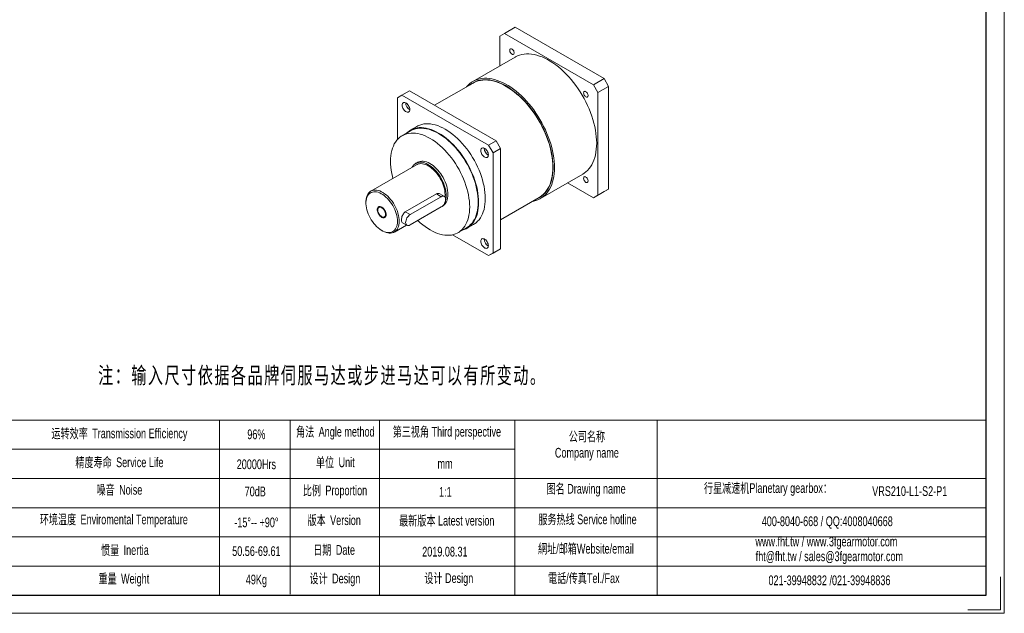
# Model space of a CAD drawing. Header units: millimetres. Extents: x 14526 to 16278, y 484 to 1723.
# Tile 2 of 3: x 15151 to 16278, y 484 to 1163. Entities that reach past the tile are written whole.
import ezdxf

# ---------------------------------------------------------------- set-up
doc = ezdxf.new("R2010")
doc.units = ezdxf.units.MM
doc.layers.get('0').update_dxf_attribs({"lineweight": 0})
doc.layers.add('SLD-0', color=7, linetype='Continuous', lineweight=18)
doc.layers.add('图框_外框线', color=7, linetype='Continuous', lineweight=18)
doc.styles.add('标准', font='arial.ttf', dxfattribs={"width": 0.667})

msp = doc.modelspace()

# ---------------------------------------------------------------- linework, layer by layer
at = {"color": 7, "linetype": 'Continuous', "lineweight": 15}
for p, q in [((15718.4, 1154.4), (15706.1, 1147.4)), ((15718.4, 1154.4), (15820.2, 1095.6)), ((15706.1, 1147.4), (15701.1, 1144.4)), ((15701.1, 1110.3), (15701.1, 1144.4)), ((15706.1, 1147.4), (15808, 1088.6)), ((15718.4, 1120.3), (15670.1, 1092.5)), ((15808, 1088.6), (15820.2, 1095.6)), ((15820.2, 1095.6), (15825.3, 1086.8)), ((15670.4, 1090.6), (15626.2, 1065.1)), ((15813.1, 1079.8), (15808, 1088.6)), ((15825.3, 1086.8), (15813.1, 1079.8)), ((15825.3, 1086.8), (15825.3, 969.2)), ((15588.8, 1076.7), (15583.7, 1073.7)), ((15583.7, 1025.9), (15583.7, 1073.7)), ((15597.5, 1081.7), (15588.8, 1076.7)), ((15588.8, 1076.7), (15688.1, 1019.4)), ((15597.5, 1081.7), (15696.7, 1024.4)), ((15813.1, 1079.8), (15813.1, 962.2)), ((15606, 1040.9), (15598.4, 1036.5)), ((15598.8, 1035.9), (15589.1, 1030.3)), ((15688.1, 1019.4), (15696.7, 1024.4)), ((15693.2, 1010.6), (15688.1, 1019.4)), ((15701.8, 1015.5), (15693.2, 1010.6)), ((15696.7, 1024.4), (15701.8, 1015.5)), ((15701.8, 1015.5), (15701.8, 900.9)), ((15693.2, 1010.6), (15693.2, 895.9)), ((15605.6, 997), (15553.2, 966.8)), ((15606.7, 999.8), (15604.7, 998.6)), ((15747.5, 958.4), (15795.8, 986.3)), ((15808, 959.2), (15778.5, 976.3)), ((15628.3, 963.6), (15592.7, 943)), ((15633.9, 960.4), (15598.2, 939.9)), ((15633.9, 960.4), (15628.3, 963.6)), ((15637.5, 960.8), (15632.3, 963.8)), ((15701.8, 934.1), (15746, 959.6)), ((15820.2, 966.3), (15808, 959.2)), ((15808, 959.2), (15813.1, 962.2)), ((15813.1, 962.2), (15825.3, 969.2)), ((15825.3, 969.2), (15820.2, 966.3)), ((15547.6, 954.4), (15547.6, 953.2)), ((15598.2, 928.1), (15633.9, 948.7)), ((15635.3, 949.8), (15635.5, 949.9)), ((15598.2, 939.9), (15592.7, 943)), ((15580.2, 920), (15594.1, 928)), ((15589.4, 930.7), (15594.6, 927.7)), ((15653.2, 919.3), (15662.8, 924.9)), ((15663.2, 924.3), (15670.8, 928.7)), ((15565.6, 921.9), (15566.6, 921.3)), ((15688.1, 893), (15646.7, 916.9)), ((15696.7, 898), (15688.1, 893)), ((15688.1, 893), (15693.2, 895.9)), ((15693.2, 895.9), (15701.8, 900.9)), ((15701.8, 900.9), (15696.7, 898))]:
    msp.add_line(p, q, dxfattribs=at)
for points in [[(15712.2, 1128.1), (15712.3, 1128.8), (15712.5, 1129.4), (15713, 1129.8), (15713.6, 1129.9), (15714.2, 1129.8), (15714.9, 1129.5), (15715.6, 1128.9), (15716.3, 1128.2), (15716.8, 1127.3), (15717.1, 1126.4), (15717.3, 1125.5), (15717.3, 1124.7), (15717.1, 1124), (15716.8, 1123.5), (15716.3, 1123.3), (15715.6, 1123.2), (15714.9, 1123.5), (15714.2, 1123.9), (15713.6, 1124.6), (15713, 1125.4), (15712.5, 1126.3), (15712.3, 1127.2), (15712.2, 1128.1)], [(15718.4, 1120.3), (15718.9, 1120.6), (15721.2, 1121.8), (15723.6, 1122.6), (15726.2, 1123.3), (15728.8, 1123.7), (15731.5, 1123.9), (15734.3, 1123.9), (15737.2, 1123.7), (15740.1, 1123.2), (15743.1, 1122.5), (15746.2, 1121.5), (15749.3, 1120.4), (15752.4, 1119), (15755.5, 1117.4), (15758.6, 1115.6), (15761.7, 1113.6), (15764.9, 1111.4), (15767.9, 1109), (15771, 1106.4), (15774, 1103.6), (15776.9, 1100.7), (15779.8, 1097.7), (15782.6, 1094.5), (15785.3, 1091.1), (15788, 1087.6), (15790.5, 1084.1), (15792.9, 1080.4), (15795.2, 1076.6), (15797.4, 1072.8), (15799.4, 1068.9), (15801.3, 1064.9), (15803.1, 1060.9), (15804.7, 1056.9), (15806.2, 1052.8), (15807.5, 1048.8), (15808.6, 1044.8), (15809.6, 1040.8), (15810.4, 1036.8), (15811, 1033), (15811.4, 1029.1), (15811.7, 1025.4), (15811.8, 1021.7), (15811.7, 1018.2), (15811.4, 1014.7), (15811, 1011.4), (15810.4, 1008.2), (15809.6, 1005.2), (15808.6, 1002.3), (15807.5, 999.6), (15806.2, 997.1), (15804.7, 994.7), (15803.1, 992.6), (15801.3, 990.6), (15799.4, 988.8), (15797.4, 987.3), (15795.8, 986.3)], [(15662.7, 1086.1), (15662.7, 1086.2), (15664.5, 1088.1), (15666.4, 1089.9), (15668.5, 1091.4), (15670.6, 1092.8), (15672.9, 1093.9), (15675.4, 1094.8), (15677.9, 1095.4), (15680.5, 1095.9), (15683.2, 1096.1), (15686, 1096), (15688.9, 1095.8), (15691.9, 1095.3), (15694.9, 1094.6), (15697.9, 1093.6), (15701, 1092.5), (15704.1, 1091.1), (15707.2, 1089.5), (15710.3, 1087.7), (15713.5, 1085.7), (15716.6, 1083.5), (15719.6, 1081.1), (15722.7, 1078.5), (15725.7, 1075.8), (15728.6, 1072.9), (15731.5, 1069.8), (15734.3, 1066.6), (15737, 1063.2), (15739.7, 1059.8), (15742.2, 1056.2), (15744.6, 1052.5), (15746.9, 1048.7), (15749.1, 1044.9), (15751.1, 1041), (15753.1, 1037), (15754.8, 1033), (15756.4, 1029), (15757.9, 1025), (15759.2, 1020.9), (15760.3, 1016.9), (15761.3, 1012.9), (15762.1, 1009), (15762.7, 1005.1), (15763.1, 1001.2), (15763.4, 997.5), (15763.5, 993.8), (15763.4, 990.3), (15763.1, 986.8), (15762.7, 983.5), (15762.1, 980.3), (15761.3, 977.3), (15760.3, 974.4), (15759.2, 971.7), (15757.9, 969.2), (15756.4, 966.8), (15754.8, 964.7), (15753.1, 962.7), (15751.1, 961), (15749.1, 959.4), (15746.9, 958.1), (15744.6, 957), (15742.2, 956.1), (15739.7, 955.4), (15738.3, 955.2)], [(15742.3, 957.5), (15744.2, 958.3), (15746.4, 959.5), (15748.5, 960.9), (15750.5, 962.5), (15752.4, 964.3), (15754, 966.3), (15755.6, 968.5), (15757, 970.9), (15758.2, 973.5), (15759.2, 976.3), (15760.1, 979.2), (15760.8, 982.3), (15761.3, 985.5), (15761.7, 988.8), (15761.9, 992.3), (15761.9, 995.9), (15761.7, 999.6), (15761.3, 1003.3), (15760.8, 1007.1), (15760.1, 1011), (15759.2, 1015), (15758.2, 1018.9), (15757, 1022.9), (15755.6, 1026.9), (15754, 1030.9), (15752.4, 1034.9), (15750.5, 1038.8), (15748.5, 1042.7), (15746.4, 1046.5), (15744.2, 1050.3), (15741.8, 1054), (15739.4, 1057.6), (15736.8, 1061.1), (15734.1, 1064.4), (15731.4, 1067.6), (15728.6, 1070.7), (15725.7, 1073.6), (15722.7, 1076.4), (15719.7, 1079), (15716.7, 1081.4), (15713.6, 1083.7), (15710.5, 1085.7), (15707.4, 1087.6), (15704.3, 1089.2), (15701.2, 1090.6), (15698.2, 1091.8), (15695.2, 1092.8), (15692.2, 1093.5), (15689.3, 1094.1), (15686.4, 1094.4), (15683.6, 1094.4), (15680.9, 1094.3), (15678.3, 1093.9), (15675.7, 1093.3), (15673.3, 1092.4), (15671, 1091.3), (15668.9, 1090), (15666.8, 1088.5), (15666.7, 1088.4)], [(15670.4, 1090.6), (15671.5, 1091.2), (15673.8, 1092.2), (15676.3, 1093), (15678.8, 1093.6), (15681.5, 1094), (15684.2, 1094.1), (15687, 1094), (15689.9, 1093.7), (15692.9, 1093.1), (15695.9, 1092.3), (15698.9, 1091.2), (15702, 1090), (15705.1, 1088.5), (15708.2, 1086.8), (15711.3, 1084.9), (15714.4, 1082.8), (15717.5, 1080.5), (15720.5, 1078), (15723.5, 1075.4), (15726.5, 1072.5), (15729.4, 1069.5), (15732.2, 1066.4), (15734.9, 1063.1), (15737.6, 1059.7), (15740.1, 1056.2), (15742.5, 1052.5), (15744.9, 1048.8), (15747.1, 1045), (15749.1, 1041.1), (15751.1, 1037.2), (15752.8, 1033.2), (15754.5, 1029.2), (15756, 1025.2), (15757.3, 1021.2), (15758.4, 1017.2), (15759.4, 1013.2), (15760.2, 1009.3), (15760.8, 1005.4), (15761.3, 1001.6), (15761.6, 997.9), (15761.6, 994.2), (15761.6, 990.7), (15761.3, 987.3), (15760.8, 984), (15760.2, 980.8), (15759.4, 977.8), (15758.4, 975), (15757.3, 972.3), (15756, 969.8), (15754.5, 967.5), (15752.8, 965.4), (15751.1, 963.5), (15749.1, 961.8), (15747.1, 960.3), (15746, 959.6)], [(15796.8, 1079.2), (15796.9, 1080), (15797.1, 1080.6), (15797.6, 1080.9), (15798.2, 1081.1), (15798.8, 1081), (15799.5, 1080.6), (15800.2, 1080.1), (15800.9, 1079.3), (15801.4, 1078.5), (15801.7, 1077.6), (15801.9, 1076.7), (15801.9, 1075.8), (15801.7, 1075.2), (15801.4, 1074.7), (15800.9, 1074.4), (15800.2, 1074.4), (15799.5, 1074.6), (15798.8, 1075.1), (15798.2, 1075.8), (15797.6, 1076.6), (15797.1, 1077.5), (15796.9, 1078.4), (15796.8, 1079.2)], [(15597.8, 1060.3), (15597.7, 1061.4), (15597.4, 1062.5), (15596.9, 1063.7), (15596.3, 1064.8), (15595.6, 1065.8), (15594.8, 1066.7), (15593.9, 1067.5), (15593, 1068), (15592.1, 1068.3), (15591.3, 1068.3), (15590.5, 1068.2), (15589.9, 1067.7), (15589.5, 1067.1), (15589.2, 1066.3), (15589.1, 1065.3), (15589.2, 1064.2), (15589.5, 1063), (15589.9, 1061.9), (15590.5, 1060.7), (15591.3, 1059.7), (15592.1, 1058.8), (15593, 1058.1), (15593.9, 1057.5), (15594.8, 1057.2), (15595.6, 1057.2), (15596.3, 1057.4), (15596.9, 1057.8), (15597.4, 1058.5), (15597.7, 1059.3), (15597.8, 1060.3)], [(15593.9, 1033.1), (15595.5, 1034.5), (15597.4, 1035.9), (15599.4, 1037.1), (15601.6, 1038), (15603.9, 1038.8), (15606.2, 1039.3), (15608.7, 1039.5), (15611.3, 1039.6), (15613.9, 1039.4), (15616.6, 1038.9), (15619.4, 1038.2), (15622.2, 1037.3), (15625.1, 1036.2), (15627.9, 1034.9), (15630.8, 1033.3), (15633.7, 1031.6), (15636.5, 1029.6), (15639.4, 1027.4), (15642.2, 1025.1), (15645, 1022.6), (15647.7, 1019.9), (15650.3, 1017), (15652.9, 1014), (15655.4, 1010.9), (15657.7, 1007.7), (15660, 1004.3), (15662.2, 1000.9), (15664.2, 997.4), (15666.1, 993.8), (15667.9, 990.1), (15669.5, 986.4), (15671, 982.7), (15672.3, 979), (15673.4, 975.3), (15674.4, 971.6), (15675.2, 968), (15675.8, 964.3), (15676.3, 960.8), (15676.5, 957.3), (15676.6, 954), (15676.5, 950.7), (15676.3, 947.5), (15675.8, 944.5), (15675.2, 941.6), (15674.4, 938.9), (15673.4, 936.3), (15672.3, 934), (15671, 931.7), (15669.5, 929.7), (15667.9, 927.9), (15666.1, 926.3), (15664.2, 924.9), (15662.2, 923.7), (15660, 922.8), (15658, 922.1)], [(15662.8, 924.9), (15663.8, 925.5), (15665.7, 926.9), (15667.5, 928.5), (15669.1, 930.3), (15670.5, 932.3), (15671.8, 934.5), (15672.9, 936.8), (15673.9, 939.4), (15674.7, 942.1), (15675.3, 944.9), (15675.8, 947.9), (15676, 951), (15676.1, 954.3), (15676, 957.6), (15675.8, 961), (15675.3, 964.5), (15674.7, 968.1), (15673.9, 971.7), (15672.9, 975.4), (15671.8, 979), (15670.5, 982.7), (15669.1, 986.4), (15667.5, 990), (15665.7, 993.6), (15663.8, 997.2), (15661.8, 1000.7), (15659.7, 1004.1), (15657.4, 1007.4), (15655.1, 1010.6), (15652.6, 1013.7), (15650.1, 1016.6), (15647.5, 1019.4), (15644.8, 1022.1), (15642.1, 1024.6), (15639.3, 1026.9), (15636.5, 1029), (15633.6, 1031), (15630.8, 1032.7), (15628, 1034.3), (15625.1, 1035.6), (15622.3, 1036.7), (15619.5, 1037.6), (15616.8, 1038.3), (15614.1, 1038.7), (15611.5, 1038.9), (15609, 1038.9), (15606.5, 1038.6), (15604.2, 1038.1), (15601.9, 1037.4), (15599.8, 1036.5), (15598.8, 1035.9)], [(15606, 1040.9), (15607.1, 1041.5), (15609.2, 1042.5), (15611.5, 1043.2), (15613.9, 1043.7), (15616.4, 1043.9), (15618.9, 1044), (15621.6, 1043.8), (15624.3, 1043.3), (15627, 1042.7), (15629.9, 1041.8), (15632.7, 1040.6), (15635.6, 1039.3), (15638.4, 1037.7), (15641.3, 1036), (15644.2, 1034), (15647, 1031.8), (15649.8, 1029.5), (15652.6, 1027), (15655.3, 1024.3), (15657.9, 1021.4), (15660.5, 1018.4), (15663, 1015.3), (15665.4, 1012.1), (15667.6, 1008.7), (15669.8, 1005.3), (15671.8, 1001.8), (15673.7, 998.2), (15675.5, 994.5), (15677.1, 990.8), (15678.6, 987.1), (15679.9, 983.4), (15681, 979.7), (15682, 976), (15682.8, 972.4), (15683.4, 968.8), (15683.9, 965.2), (15684.2, 961.7), (15684.3, 958.4), (15684.2, 955.1), (15683.9, 952), (15683.4, 948.9), (15682.8, 946), (15682, 943.3), (15681, 940.8), (15679.9, 938.4), (15678.6, 936.2), (15677.1, 934.1), (15675.5, 932.3), (15673.7, 930.7), (15671.8, 929.3), (15670.8, 928.7)], [(15666.4, 948.7), (15666.3, 952), (15666.1, 955.4), (15665.6, 958.9), (15665, 962.5), (15664.2, 966.1), (15663.3, 969.8), (15662.1, 973.4), (15660.8, 977.1), (15659.4, 980.8), (15657.8, 984.4), (15656, 988), (15654.2, 991.6), (15652.1, 995.1), (15650, 998.5), (15647.8, 1001.8), (15645.4, 1005), (15643, 1008.1), (15640.4, 1011), (15637.8, 1013.9), (15635.1, 1016.5), (15632.4, 1019), (15629.6, 1021.3), (15626.8, 1023.5), (15624, 1025.4), (15621.1, 1027.2), (15618.3, 1028.7), (15615.4, 1030), (15612.6, 1031.1), (15609.9, 1032), (15607.1, 1032.7), (15604.4, 1033.1), (15601.8, 1033.3), (15599.3, 1033.3), (15596.8, 1033), (15594.5, 1032.5), (15592.2, 1031.8), (15590.1, 1030.9), (15588.1, 1029.7), (15586.2, 1028.3), (15584.5, 1026.7), (15582.9, 1025), (15581.4, 1023), (15580.1, 1020.8), (15579, 1018.4), (15578, 1015.9), (15577.2, 1013.2), (15576.6, 1010.3), (15576.2, 1007.3), (15575.9, 1004.2), (15575.8, 1001), (15575.9, 997.7), (15576.2, 994.2), (15576.6, 990.7), (15577.2, 987.2), (15578, 983.5), (15578.6, 981.4)], [(15679.1, 1013.3), (15679.2, 1012.2), (15679.5, 1011.1), (15679.9, 1009.9), (15680.5, 1008.8), (15681.3, 1007.7), (15682.1, 1006.8), (15683, 1006.1), (15683.9, 1005.6), (15684.8, 1005.3), (15685.6, 1005.2), (15686.3, 1005.4), (15686.9, 1005.9), (15687.4, 1006.5), (15687.7, 1007.3), (15687.8, 1008.3), (15687.7, 1009.4), (15687.4, 1010.6), (15686.9, 1011.7), (15686.3, 1012.9), (15685.6, 1013.9), (15684.8, 1014.8), (15683.9, 1015.5), (15683, 1016), (15682.1, 1016.3), (15681.3, 1016.4), (15680.5, 1016.2), (15679.9, 1015.8), (15679.5, 1015.1), (15679.2, 1014.3), (15679.1, 1013.3)], [(15639.5, 961.9), (15639.4, 964.2), (15639.1, 966.5), (15638.7, 968.9), (15638, 971.3), (15637.3, 973.8), (15636.3, 976.3), (15635.2, 978.7), (15634, 981.1), (15632.6, 983.4), (15631.1, 985.7), (15629.5, 987.8), (15627.9, 989.8), (15626.1, 991.7), (15624.3, 993.4), (15622.4, 994.9), (15620.5, 996.3), (15618.6, 997.4), (15616.7, 998.4), (15614.8, 999.1), (15613, 999.6), (15611.2, 999.9), (15609.5, 999.9), (15607.8, 999.8), (15606.3, 999.3), (15604.9, 998.7), (15603.6, 997.8), (15602.4, 996.8), (15601.4, 995.5), (15600.6, 994.1)], [(15638.2, 962.6), (15638.1, 964.8), (15637.8, 967.1), (15637.4, 969.4), (15636.8, 971.8), (15636, 974.1), (15635.1, 976.5), (15634, 978.9), (15632.8, 981.2), (15631.4, 983.4), (15629.9, 985.5), (15628.4, 987.6), (15626.7, 989.5), (15625, 991.2), (15623.2, 992.8), (15621.4, 994.2), (15619.6, 995.4), (15617.7, 996.4), (15615.9, 997.2), (15614.1, 997.8), (15612.3, 998.2), (15610.6, 998.3), (15609, 998.2), (15607.5, 997.9), (15606.1, 997.3), (15605.6, 997)], [(15641.5, 963.1), (15641.4, 965.3), (15641.1, 967.7), (15640.7, 970.1), (15640.1, 972.5), (15639.3, 975), (15638.4, 977.4), (15637.3, 979.9), (15636, 982.3), (15634.7, 984.6), (15633.2, 986.8), (15631.6, 989), (15629.9, 991), (15628.1, 992.9), (15626.3, 994.6), (15624.5, 996.1), (15622.6, 997.5), (15620.6, 998.6), (15618.7, 999.6), (15616.9, 1000.3), (15615, 1000.8), (15613.2, 1001.1), (15611.5, 1001.1), (15609.9, 1000.9), (15608.3, 1000.5), (15606.9, 999.9), (15606.7, 999.8)], [(15796.8, 981.5), (15796.9, 982.3), (15797.1, 982.9), (15797.6, 983.3), (15798.2, 983.4), (15798.8, 983.3), (15799.5, 982.9), (15800.2, 982.4), (15800.9, 981.6), (15801.4, 980.8), (15801.7, 979.9), (15801.9, 979), (15801.9, 978.1), (15801.7, 977.5), (15801.4, 977), (15800.9, 976.7), (15800.2, 976.7), (15799.5, 976.9), (15798.8, 977.4), (15798.2, 978.1), (15797.6, 978.9), (15797.1, 979.8), (15796.9, 980.7), (15796.8, 981.5)], [(15547.6, 954.4), (15547.6, 955.5), (15547.8, 957.5), (15548.1, 959.4), (15548.6, 961.1), (15549.3, 962.7), (15550.2, 964.1), (15551.2, 965.3), (15552.4, 966.3), (15553.6, 967), (15555.1, 967.6), (15556.6, 967.9), (15558.2, 968), (15559.9, 967.9), (15561.6, 967.6), (15563.4, 967), (15565.3, 966.2), (15567.1, 965.2), (15569, 963.9), (15570.8, 962.5), (15572.6, 960.9), (15574.3, 959.2), (15575.9, 957.3), (15577.5, 955.3), (15579, 953.1), (15580.3, 950.9), (15581.5, 948.6), (15582.6, 946.2), (15583.6, 943.9), (15584.3, 941.5), (15584.9, 939.1), (15585.4, 936.8), (15585.7, 934.5), (15585.7, 932.4)], [(15583.7, 932.4), (15583.6, 934.5), (15583.3, 936.7), (15582.9, 939), (15582.3, 941.3), (15581.5, 943.6), (15580.6, 945.9), (15579.5, 948.2), (15578.3, 950.5), (15576.9, 952.6), (15575.4, 954.7), (15573.9, 956.6), (15572.2, 958.4), (15570.5, 960.1), (15568.8, 961.5), (15567, 962.8), (15565.2, 963.9), (15563.4, 964.8), (15561.6, 965.5), (15559.9, 965.9), (15558.2, 966.1), (15556.6, 966.1), (15555.1, 965.8), (15553.7, 965.3), (15552.4, 964.6), (15551.2, 963.7), (15550.2, 962.6), (15549.3, 961.3), (15548.6, 959.7), (15548.1, 958.1), (15547.8, 956.2), (15547.6, 954.3), (15547.6, 952.2), (15547.8, 950), (15548.1, 947.8), (15548.6, 945.5), (15549.3, 943.1), (15550.2, 940.8), (15551.2, 938.5), (15552.4, 936.2), (15553.7, 934.1), (15555.1, 931.9), (15556.6, 929.9), (15558.2, 928.1), (15559.9, 926.3), (15561.6, 924.8), (15563.4, 923.4), (15565.2, 922.2), (15567, 921.2), (15568.8, 920.4), (15570.5, 919.9), (15572.2, 919.6), (15573.9, 919.5), (15575.4, 919.6), (15576.9, 920), (15578.3, 920.6), (15579.5, 921.4), (15580.6, 922.4), (15581.5, 923.7), (15582.3, 925.1), (15582.9, 926.7), (15583.3, 928.4), (15583.6, 930.3), (15583.7, 932.4)], [(15633.9, 948.7), (15634.8, 949.4), (15635.8, 950.2), (15636.7, 951.3), (15637.5, 952.5), (15638.1, 953.7), (15638.6, 955), (15638.8, 956.3), (15638.9, 957.5), (15638.8, 958.6), (15638.6, 959.5), (15638.1, 960.3), (15637.5, 960.8), (15636.7, 961.1), (15635.8, 961.1), (15634.8, 960.9), (15633.9, 960.4)], [(15635.5, 949.9), (15636, 950.2), (15637.3, 951.2), (15638.4, 952.3), (15639.3, 953.7), (15640.1, 955.3), (15640.7, 957), (15641.1, 958.9), (15641.4, 960.9), (15641.5, 963.1)], [(15638.1, 960.3), (15638.1, 960.6), (15638.2, 962.6)], [(15570.1, 940.2), (15570, 941.3), (15569.7, 942.5), (15569.3, 943.6), (15568.7, 944.8), (15568, 945.8), (15567.2, 946.7), (15566.3, 947.5), (15565.4, 948.1), (15564.5, 948.4), (15563.7, 948.5), (15562.9, 948.4), (15562.3, 948.1), (15561.7, 947.5), (15561.4, 946.8), (15561.2, 945.9), (15561.2, 944.8), (15561.4, 943.7), (15561.7, 942.5), (15562.3, 941.4), (15562.9, 940.3), (15563.7, 939.3), (15564.5, 938.5), (15565.4, 937.8), (15566.3, 937.3), (15567.2, 937.1), (15568, 937.1), (15568.7, 937.3), (15569.3, 937.7), (15569.7, 938.4), (15570, 939.2), (15570.1, 940.2)], [(15607.1, 933.2), (15607.1, 933.2), (15609.9, 930.7), (15612.6, 928.3), (15615.4, 926.2), (15618.3, 924.3), (15621.1, 922.5), (15624, 921), (15626.8, 919.6), (15629.6, 918.5), (15632.4, 917.6), (15635.1, 917), (15637.8, 916.6), (15640.4, 916.4), (15643, 916.4), (15645.4, 916.6), (15647.8, 917.1), (15650, 917.8), (15652.1, 918.8), (15654.2, 919.9), (15656, 921.3), (15657.8, 922.9), (15659.4, 924.7), (15660.8, 926.7), (15662.1, 928.9), (15663.3, 931.3), (15664.2, 933.8), (15665, 936.5), (15665.6, 939.3), (15666.1, 942.3), (15666.3, 945.4), (15666.4, 948.7)], [(15598.2, 939.9), (15597.2, 939.2), (15596.3, 938.3), (15595.4, 937.2), (15594.6, 936.1), (15594, 934.8), (15593.5, 933.5), (15593.2, 932.2), (15593.1, 931), (15593.2, 929.9), (15593.5, 929), (15594, 928.3), (15594.6, 927.7), (15595.4, 927.5), (15596.3, 927.4), (15597.2, 927.6), (15598.2, 928.1)], [(15585.7, 932.4), (15585.7, 930.3), (15585.4, 928.3), (15584.9, 926.5), (15584.3, 924.9), (15583.6, 923.4), (15582.6, 922.1), (15581.5, 921), (15580.3, 920.1), (15579, 919.4), (15577.5, 919), (15575.9, 918.8), (15574.3, 918.8), (15572.6, 919), (15570.8, 919.5), (15569, 920.2), (15567.1, 921.1), (15566.6, 921.3)], [(15687.8, 904.4), (15687.7, 905.5), (15687.4, 906.6), (15686.9, 907.8), (15686.3, 908.9), (15685.6, 910), (15684.8, 910.9), (15683.9, 911.6), (15683, 912.1), (15682.1, 912.4), (15681.3, 912.5), (15680.5, 912.3), (15679.9, 911.8), (15679.5, 911.2), (15679.2, 910.4), (15679.1, 909.4), (15679.2, 908.3), (15679.5, 907.1), (15679.9, 906), (15680.5, 904.8), (15681.3, 903.8), (15682.1, 902.9), (15683, 902.2), (15683.9, 901.7), (15684.8, 901.4), (15685.6, 901.3), (15686.3, 901.5), (15686.9, 901.9), (15687.4, 902.6), (15687.7, 903.4), (15687.8, 904.4)]]:
    msp.add_lwpolyline(points, dxfattribs=at)
at = {"color": 7, "linetype": 'Continuous', "lineweight": 0}
msp.add_lwpolyline([(15570.7, 939.9), (15570.6, 938.8), (15570.4, 937.9), (15569.9, 937.1), (15569.3, 936.6), (15568.6, 936.3), (15567.7, 936.2), (15566.8, 936.4), (15565.9, 936.8), (15564.9, 937.4), (15564, 938.2), (15563.1, 939.2), (15562.3, 940.3), (15561.6, 941.5), (15561.1, 942.7), (15560.7, 944), (15560.6, 945.2), (15560.6, 946.3), (15560.7, 947.3), (15561.1, 948.1), (15561.6, 948.7), (15562.3, 949.2), (15563.1, 949.4), (15564, 949.3), (15564.9, 949), (15565.9, 948.5), (15566.8, 947.8), (15567.7, 946.9), (15568.6, 945.9), (15569.3, 944.7), (15569.9, 943.5), (15570.4, 942.3), (15570.6, 941), (15570.7, 939.9)], dxfattribs=at)
at = {"color": 7, "linetype": 'Continuous', "lineweight": 15}
for centre, radius, start, end in [((15602.3, 1067.9), 9.14, 180.0074, 239.9872), ((15692.3, 1015.9), 9.14, 180.0074, 239.9872), ((15617.2, 961.7), 22.3, 347.3658, 0.4791), ((15692.3, 912), 9.14, 180.0074, 239.9872)]:
    msp.add_arc(centre, radius, start, end, dxfattribs=at)
for points, knots in [([(15632.3, 963.7), (15631.8, 964), (15630.8, 964.4), (15629.4, 964.2), (15628.6, 963.7), (15628.3, 963.6)], [0, 0, 0, 0, 1.608069, 3.397973, 4.130076, 4.130076, 4.130076, 4.130076]), ([(15592.7, 943), (15592.1, 942.7), (15591.1, 941.9), (15589.8, 939.9), (15588.8, 937.6), (15588.3, 935.3), (15588.2, 933.2), (15588.6, 931.7), (15589, 930.9), (15589.4, 930.8), (15589.5, 930.8)], [0, 0, 0, 0, 1.965636, 3.929546, 5.937913, 7.977794, 9.970583, 11.913527, 13.876302, 14.071278, 14.071278, 14.071278, 14.071278])]:
    msp.add_open_spline(points, degree=3, knots=knots, dxfattribs=at)
at = {"layer": 'SLD-0'}
msp.add_line((15379.8, 704.7), (15379.8, 504.4), dxfattribs=at)
at = {"layer": '图框_外框线'}
for p, q in [((14681, 704.7), (16257.6, 704.7)), ((15460.9, 704.7), (15460.9, 505.5)), ((15563.2, 704.7), (15563.2, 504.4)), ((15718.2, 704.7), (15718.2, 504.4)), ((15881, 704.7), (15881, 504.4)), ((14832.1, 671.3), (15718.2, 671.3)), ((14681, 637.8), (16257.6, 637.8)), ((14832.1, 604.4), (16257.6, 604.4)), ((14832.1, 571), (16257.6, 571)), ((14832.1, 537.6), (16257.6, 537.6))]:
    msp.add_line(p, q, dxfattribs=at)
at = {"layer": '图框_外框线', "color": 3}
msp.add_lwpolyline([(14526.3, 483.6), (16278.5, 483.6), (16278.5, 1722.6), (14526.3, 1722.6)], close=True, dxfattribs=at)
at = {"layer": '图框_外框线', "color": 3, "lineweight": 25}
msp.add_lwpolyline([(14630.6, 504.4), (16257.6, 504.4), (16257.6, 1701.8), (14630.6, 1701.8)], close=True, dxfattribs=at)
at = {"layer": '图框_外框线', "color": 3}
msp.add_lwpolyline([(16274.3, 525.3), (16274.3, 487.7), (16236.8, 487.7)], dxfattribs=at)

# ---------------------------------------------------------------- texts
at = {"layer": 'SLD-0', "color": 1, "insert": (15488.2, 765.5), "char_height": 19, "width": 572.439, "attachment_point": 2, "line_spacing_factor": 1.15057, "style": '标准'}
msp.add_mtext('{\\fSimSun|b1|i0|c0|p34;\\T1.1;  \\fSimSun|b1|i0|c134|p34;注：输入尺寸依据各品牌伺服马达或步进马达可以有所变动。}', dxfattribs=at)
at = {"layer": 'SLD-0', "color": 1, "attachment_point": 2, "style": '标准'}
for s, insert, char_height, width in [('{\\fSimSun|b0|i0|c134|p2;运转效率 }Transmission Efficiency', (15265.4, 695.1), 11.137, 189.266), ('96%', (15422.2, 694), 11.14, 142.434), ('{\\fSimSun|b0|i0|c134|p2;角法 }Angle method ', (15512.6, 697), 11.137, 142.434), ('{\\fSimSun|b0|i0|c134|p2;第三视角} Third perspective', (15640.3, 697), 11.137, 142.434), ('{\\fSimSun|b0|i0|c134|p2;公司名称}\\PCompany name', (15800.6, 691.5), 11.137, 142.434), ('{\\fSimSun|b0|i0|c134|p2;精度寿命 }Service Life', (15265.4, 662), 11.137, 189.266), ('20000Hrs', (15422.2, 659.7), 11.14, 142.434), ('{\\fSimSun|b0|i0|c134|p2;单位 }Unit', (15512.6, 662), 11.137, 142.434), ('mm', (15638.2, 660.4), 11.14, 142.434), ('{\\fSimSun|b0|i0|c134|p2;噪音 }Noise', (15265.4, 630.5), 11.137, 189.266), ('{\\fSimSun|b0|i0|c134|p2;比例 }Proportion', (15512.2, 629.8), 11.137, 142.434), ('{\\fSimSun|b0|i0|c134|p2;图名} Drawing name', (15799.7, 631.7), 11.137, 142.434), ('  {\\fSimSun|b0|i0|c134|p2;行星减速机}Planetary gearbox{\\fSimSun|b0|i0|c134|p2;：}', (16005, 632.5), 11.137, 205.644), ('70dB', (15420.9, 628.6), 11.14, 142.434), ('1:1', (15638.5, 628.1), 11.14, 142.434), ('\\pxt5;{\\C256;VRS210-L1-S2-P1}', (16170.2, 629), 11.137, 142.434), ('{\\fSimSun|b0|i0|c134|p2;环境温度 }Enviromental Temperature', (15259, 596.6), 11.137, 189.266), ('{\\fSimSun|b0|i0|c134|p2;服务热线} Service hotline', (15801.3, 596.7), 11.137, 142.434), ('-15%%D-- +90%%D', (15422.2, 593.2), 11.137, 142.434), ('{\\fSimSun|b0|i0|c134|p2;版本 }Version', (15511.3, 595.7), 11.137, 142.434), ('{\\fSimSun|b0|i0|c134|p2;最新版本} Latest version', (15640.2, 595.2), 11.137, 142.434), ('400-8040-668 / QQ:4008040668', (16075.8, 594.5), 11.137, 248.58), ('{\\fSimSun|b0|i0|c134|p2;網址}/{\\fSimSun|b0|i0|c134|p2;邮箱}Website/email', (15799.5, 563.1), 11.137, 142.434), ('www.fht.tw / www.3fgearmotor.com ', (16074.8, 571.3), 11.137, 187.755), ('{\\fSimSun|b0|i0|c134|p2;惯量 }Inertia', (15271.7, 561.5), 11.137, 189.266), ('50.56-69.61', (15422.2, 560.3), 11.137, 142.434), ('{\\fSimSun|b0|i0|c134|p2;日期 }Date', (15511.2, 561.7), 11.137, 142.434), ('2019.08.31', (15638, 559.7), 11.14, 142.434), ('\\pxt12;fht@fht.tw / sales@3fgearmotor.com ', (16078.2, 554.4), 11.137, 236.653), ('{\\fSimSun|b0|i0|c134|p2;重量 }Weight', (15270.5, 528.8), 11.137, 189.266), ('{\\fSimSun|b0|i0|c134|p2;设计 }Design', (15512.1, 529), 11.137, 142.434), ('{\\fSimSun|b0|i0|c134|p2;设计} Design', (15642.5, 529.4), 11.137, 142.434), ('{\\fSimSun|b0|i0|c134|p2;電話}/{\\fSimSun|b0|i0|c134|p2;传真}Tel./Fax', (15797.1, 529.3), 11.137, 142.434), ('49Kg', (15422.2, 527.8), 11.14, 142.434), ('021-39948832 /021-39948836 ', (16078.3, 526.9), 11.137, 142.434)]:
    msp.add_mtext(s, dxfattribs=dict(at, insert=insert, char_height=char_height, width=width))

doc.saveas('drawing.dxf')
